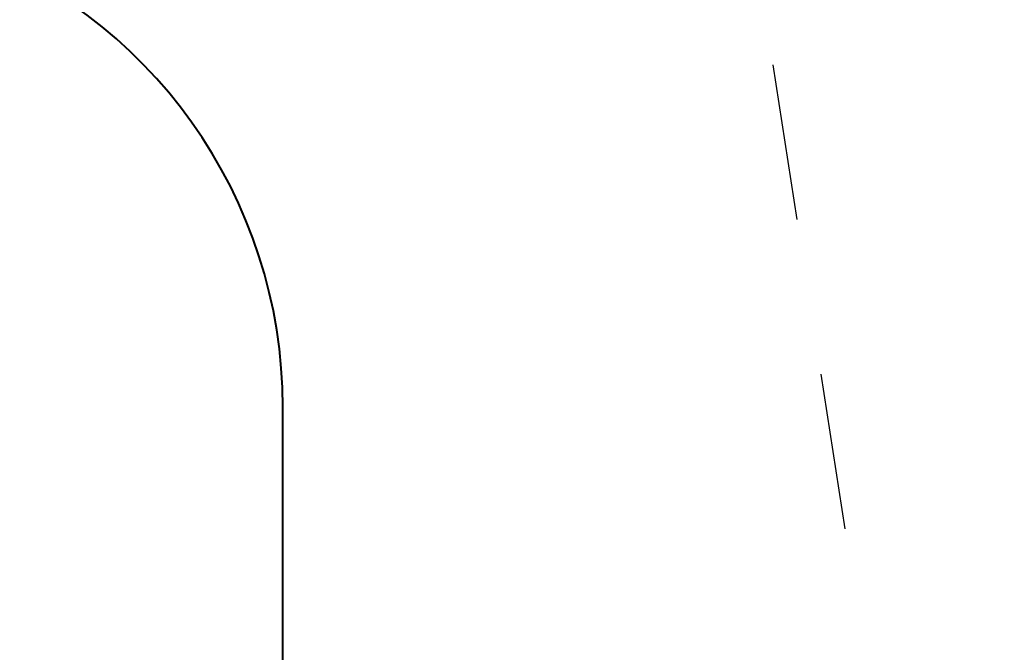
# Model space of a CAD drawing. Header units: metres. Extents: x -113 to 509, y -50 to 519.
# Tile 206 of 238: x 65.705 to 66.334, y 429.415 to 429.819. Entities that reach past the tile are written whole.
import ezdxf
from ezdxf.enums import TextEntityAlignment as Align

# ---------------------------------------------------------------- set-up
doc = ezdxf.new("R2010")
doc.units = ezdxf.units.M
doc.header["$MEASUREMENT"] = 0
doc.linetypes.add('Wisdot2', pattern=[0.125, 0.0625, -0.0625])
for name, color, linetype, lineweight in [('B_ANNO_TEXT', 7, 'Continuous', 18), ('B_DETAIL', 7, 'Continuous', 18), ('B_DETAIL_HIDDEN', 7, 'Wisdot2', 25), ('B_DETAIL_OBJ', 7, 'Continuous', 40)]:
    doc.layers.add(name, color=color, linetype=linetype, lineweight=lineweight)
doc.styles.add('Annotative', font='calibri.ttf', dxfattribs={"height": 0.0625})

# ---------------------------------------------------------------- blocks, each defined once
blk = doc.blocks.new('*U5735')
at = {"layer": 'B_DETAIL'}
h = blk.add_hatch(dxfattribs=at)
h.set_pattern_fill('ANSI32', color=256, scale=2.30116)
h.set_pattern_definition([(45, (202.8628, 135.5891), (-0.610187, 0.610187), []), (45, (203.2696, 135.5891), (-0.610187, 0.610187), [])])
edge = h.paths.add_edge_path()
edge.add_line((178.7021, 164.92762), (176.2081, 164.92762))
edge.add_line((176.2081, 164.92762), (176.2081, 161.99965))
edge.add_line((176.2081, 161.99965), (178.7021, 161.99965))
edge.add_line((178.7021, 161.99965), (178.70175, 162.73303))
edge.add_arc((178.38846, 162.73274), 0.31329, 0.05435, 142.05918)
edge.add_line((178.14139, 162.92536), (178.07517, 162.73274))
edge.add_arc((177.77232, 162.83684), 0.32025, 161.02959, 341.02959, ccw=False)
edge.add_line((177.46947, 162.94095), (177.85614, 164.06583))
edge.add_arc((178.159, 163.96172), 0.32025, -7.13836, 161.02959, ccw=False)
edge.add_line((178.47676, 163.92193), (178.9758, 163.92193))
edge.add_line((178.9758, 163.92193), (179.06491, 164.01422))
edge.add_line((179.06491, 164.01422), (179.06491, 164.56163))
edge.add_line((179.06491, 164.56163), (178.7021, 164.92762))
at = {"layer": 'B_DETAIL_HIDDEN', "ltscale": 0.5}
blk.add_line((178.70776, 164.92762), (179.16283, 161.99965), dxfattribs=at)
at = {"layer": 'B_DETAIL_OBJ', "flags": 128}
blk.add_lwpolyline([(176.2081, 164.92762), (176.2081, 161.99965), (178.7021, 161.99965), (178.70175, 162.73274, 0.713683), (178.14139, 162.92536)], format="xyb", dxfattribs=at)
at = {"layer": 'B_ANNO_TEXT', "style": 'Annotative'}
blk.add_attdef('DIST5', text='', height=1.5, rotation=314.90443, dxfattribs=at).set_placement((307.71227, 219.60076), align=Align.MIDDLE_CENTER)
blk.add_attdef('DIST2', text='', height=1.5, dxfattribs=at).set_placement((88.78658, 95.1415), align=Align.MIDDLE_CENTER)

msp = doc.modelspace()

# ---------------------------------------------------------------- block references
msp.add_blockref('*U5735', (-112.82857, 266.83871))

doc.saveas('drawing.dxf')
